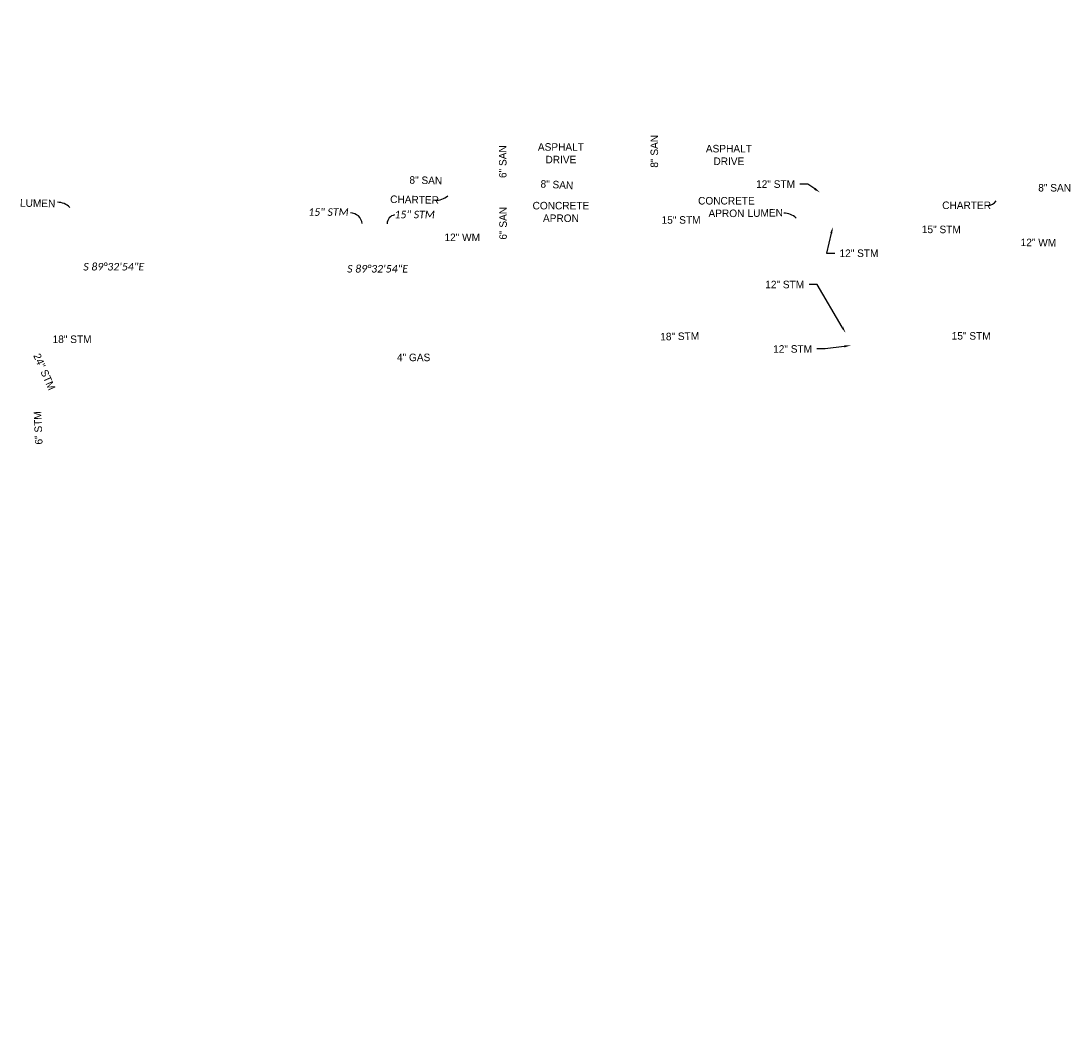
# Model space of a CAD drawing. Header units: feet. Extents: x 2244667 to 2246839, y 594935 to 597097.
# Tile 2 of 14: x 2245094 to 2245483, y 595963 to 596341. Entities that reach past the tile are written whole.
import ezdxf
from ezdxf import colors
from ezdxf.entities.mleader import LeaderData, LeaderLine
from ezdxf.math import Vec2, Vec3

# ---------------------------------------------------------------- set-up
doc = ezdxf.new("R2010")
doc.units = ezdxf.units.FT
doc.header["$MEASUREMENT"] = 0
doc.layers.add('0_View_Frame_Border', color=245, linetype='Continuous', plot=False)
for name, color, linetype in [('DR_P_Text', 7, 'Continuous'), ('DR_X_Text', 7, 'Continuous'), ('PV_X_Text', 7, 'Continuous'), ('SH_Text', 7, 'Continuous'), ('UT_X_Cable_TV_Text', 7, 'Continuous'), ('UT_X_Gas_Text', 7, 'Continuous'), ('UT_X_Sanitary_Text', 7, 'Continuous'), ('UT_X_Water_Text', 7, 'Continuous')]:
    doc.layers.add(name, color=color, linetype=linetype)
doc.styles.add('P_Slanted_Normal', font='calibrii.ttf', dxfattribs={"height": 0.14})
doc.styles.add('Slanted-Normal', font='font31.shx', dxfattribs={"height": 0.14})

msp = doc.modelspace()

# ---------------------------------------------------------------- linework, layer by layer
at = {"layer": '0_View_Frame_Border', "flags": 128}
msp.add_lwpolyline([(2245866.87, 595585.44), (2245568.25, 596307.13, 0.049646), (2245403.71, 596614.49)], format="xyb", dxfattribs=at)
at = {"layer": 'DR_P_Text'}
for centre, radius, start, end in [((2245215.92, 596265.79), 4.41, 6.3186, 90.5092), ((2245232.78, 596266.25), 3.25, 98.3815, 180.1462)]:
    msp.add_arc(centre, radius, start, end, dxfattribs=at)
at = {"layer": 'UT_X_Cable_TV_Text'}
for centre, radius, start, end in [((2245247.74, 596281.17), 6.23, 266.5796, 312.9807), ((2245107.34, 596267.94), 6.23, 43.9507, 90.3519), ((2245452.11, 596276.77, 2099.59), 3.84, 273.0565, 327.167), ((2245376.68, 596263.96), 6.23, 43.9507, 90.3519)]:
    msp.add_arc(centre, radius, start, end, dxfattribs=at)

# ---------------------------------------------------------------- texts
at = {"layer": 'DR_P_Text', "style": 'P_Slanted_Normal'}
for p in [(2245200.25, 596269.15), (2245232.23, 596268.24)]:
    msp.add_text('15" STM', height=2.8, dxfattribs=at).set_placement(p)
at = {"layer": 'DR_X_Text', "style": 'Slanted-Normal'}
for s, rotation, p in [('15" STM', 0.0783, (2245331.31, 596266.21)), ('18" STM', 0.0524, (2245105.47, 596221.96)), ('18" STM', 1.1895, (2245330.84, 596222.92)), ('24" STM', 293.8551, (2245098.23, 596217.34)), ('6" STM', 92.4548, (2245101.78, 596184.37))]:
    msp.add_text(s, height=2.8, rotation=rotation, dxfattribs=at).set_placement(p)
at = {"layer": 'DR_X_Text', "char_height": 2.8, "attachment_point": 3, "rotation": 359.7338, "style": 'Slanted-Normal'}
for insert in [(2245442.26, 596265.48), (2245453.34, 596225.98)]:
    msp.add_mtext('15" STM', dxfattribs=dict(at, insert=insert))
at = {"layer": 'PV_X_Text', "char_height": 2.8, "width": 15.7295, "attachment_point": 2, "style": 'Slanted-Normal'}
for s, insert in [('ASPHALT\\PDRIVE', (2245293.96, 596296.1)), ('ASPHALT\\PDRIVE', (2245356.25, 596295.47)), ('CONCRETE\\PAPRON', (2245355.35, 596276.15)), ('CONCRETE\\PAPRON', (2245293.97, 596274.33))]:
    msp.add_mtext(s, dxfattribs=dict(at, insert=insert))
at = {"layer": 'SH_Text', "char_height": 2.8, "width": 27.9071, "attachment_point": 1, "style": 'P_Slanted_Normal'}
for insert in [(2245116.88, 596251.68), (2245214.73, 596250.91)]:
    msp.add_mtext('S 89%%D32\'54"E', dxfattribs=dict(at, insert=insert))
at = {"layer": 'UT_X_Cable_TV_Text', "style": 'Slanted-Normal'}
for s, rotation, p in [('CHARTER', 359, (2245230.63, 596273.92, 1049.8)), ('LUMEN', 359, (2245093.36, 596272.55)), ('LUMEN', 1, (2245363.2, 596268.72))]:
    msp.add_text(s, height=2.8, rotation=rotation, dxfattribs=at).set_placement(p)
msp.add_text('CHARTER', height=2.8, dxfattribs=at).set_placement((2245435.36, 596271.66, 1049.8))
at = {"layer": 'UT_X_Gas_Text', "style": 'Slanted-Normal'}
msp.add_text('4" GAS', height=2.8, dxfattribs=at).set_placement((2245233.17, 596215.23))
at = {"layer": 'UT_X_Sanitary_Text', "style": 'Slanted-Normal'}
for s, rotation, p in [('8" SAN', 90, (2245330, 596287.02)), ('6" SAN', 90, (2245273.79, 596283.18)), ('8" SAN', 358.5632, (2245237.76, 596281.08)), ('8" SAN', 357, (2245286.34, 596279.64)), ('6" SAN', 90, (2245273.91, 596260.31))]:
    msp.add_text(s, height=2.8, rotation=rotation, dxfattribs=at).set_placement(p)
msp.add_text('8" SAN', height=2.8, dxfattribs=at).set_placement((2245470.98, 596278.17))
at = {"layer": 'UT_X_Water_Text', "style": 'Slanted-Normal'}
msp.add_text('12" WM', height=2.8, dxfattribs=at).set_placement((2245250.78, 596259.76))
msp.add_text('12" WM', height=2.8, rotation=359.2002, dxfattribs=at).set_placement((2245464.43, 596257.93))

# ---------------------------------------------------------------- leaders
at = {"layer": 'DR_X_Text'}
ml = msp.add_multileader_mtext('Standard', dxfattribs=at)
ml.set_content('12" STM', color=256, style='Slanted-Normal')
ml.set_leader_properties()
ml.build(insert=Vec2(0, 0))
ml.multileader.update_dxf_attribs({"dogleg_length": 0.15, "arrow_head_size": 2.4, "scale": 20})
ctx = ml.context
ctx.base_point, ctx.scale, ctx.char_height, ctx.arrow_head_size, ctx.landing_gap_size, ctx.plane_origin = Vec3(2245363.97, 596280.92), 20, 2.8, 2.4, 1.8, Vec3(2245434.76, 596287.91)
ctx.text_align_type = 2
notes = []
notes.append((ctx, [(0, (1, 1, 0), (2245385.59, 596280.92), (-1, 0), 3, [(0, [(2245390.05, 596277.8)], 0, [])])]))
ctx.mtext.insert, ctx.mtext.alignment, ctx.mtext.flow_direction = Vec3(2245380.79, 596282.32), 3, 5
ml = msp.add_multileader_mtext('Standard', dxfattribs=at)
ml.set_content('12" STM', color=256, style='Slanted-Normal')
ml.set_leader_properties()
ml.build(insert=Vec2(0, 0))
ml.multileader.update_dxf_attribs({"dogleg_length": 0.15, "arrow_head_size": 2.4, "scale": 20})
ctx = ml.context
ctx.base_point, ctx.scale, ctx.char_height, ctx.arrow_head_size, ctx.landing_gap_size, ctx.plane_origin = Vec3(2245395.49, 596255.27), 20, 2.8, 2.4, 1.8, Vec3(2245432.29, 596265.76)
notes.append((ctx, [(1, (1, 1, 0), (2245392.49, 596255.27), (1, 0), 3, [(0, [(2245394.79, 596265.03)], 0, [])])]))
ctx.mtext.insert, ctx.mtext.flow_direction = Vec3(2245397.29, 596256.67), 5
ml = msp.add_multileader_mtext('Standard', dxfattribs=at)
ml.set_content('12" STM', color=256, style='Slanted-Normal')
ml.set_leader_properties()
ml.build(insert=Vec2(0, 0))
ml.multileader.update_dxf_attribs({"dogleg_length": 0.15, "arrow_head_size": 2.4, "scale": 20})
ctx = ml.context
ctx.base_point, ctx.scale, ctx.char_height, ctx.arrow_head_size, ctx.landing_gap_size, ctx.plane_origin = Vec3(2245367.36, 596243.67), 20, 2.8, 2.4, 1.8, Vec3(2245435.97, 596223.28)
ctx.text_align_type = 2
notes.append((ctx, [(0, (1, 1, 0), (2245388.98, 596243.67), (-1, 0), 3, [(0, [(2245399.53, 596225.74)], 0, [])])]))
ctx.mtext.insert, ctx.mtext.alignment, ctx.mtext.flow_direction = Vec3(2245384.18, 596245.07), 3, 5
ml = msp.add_multileader_mtext('Standard', dxfattribs=at)
ml.set_content('12" STM', color=256, style='Slanted-Normal')
ml.set_leader_properties()
ml.build(insert=Vec2(0, 0))
ml.multileader.update_dxf_attribs({"dogleg_length": 0.15, "arrow_head_size": 2.4, "scale": 20})
ctx = ml.context
ctx.base_point, ctx.scale, ctx.char_height, ctx.arrow_head_size, ctx.landing_gap_size, ctx.plane_origin = Vec3(2245370.28, 596219.77), 20, 2.8, 2.4, 1.8, Vec3(2245401.69, 596207.87)
ctx.text_align_type = 2
notes.append((ctx, [(0, (1, 1, 0), (2245391.91, 596219.77), (-1, 0), 3, [(0, [(2245401.44, 596221.06)], 0, [])])]))
ctx.mtext.insert, ctx.mtext.alignment, ctx.mtext.flow_direction = Vec3(2245387.11, 596221.17), 3, 5
for ctx, leaders in notes:
    for number, flags, end, landing, length, lines in leaders:
        leader = LeaderData()
        leader.index, (leader.has_last_leader_line, leader.has_dogleg_vector, leader.attachment_direction) = number, flags
        leader.last_leader_point, leader.dogleg_vector, leader.dogleg_length = Vec3(end), Vec3(landing), length
        for number, points, colour, breaks in lines:
            line = LeaderLine()
            line.index, line.vertices, line.color, line.breaks = number, Vec3.list(points), colors.encode_raw_color(colour), breaks
            leader.lines.append(line)
        ctx.leaders.append(leader)

doc.saveas('drawing.dxf')
